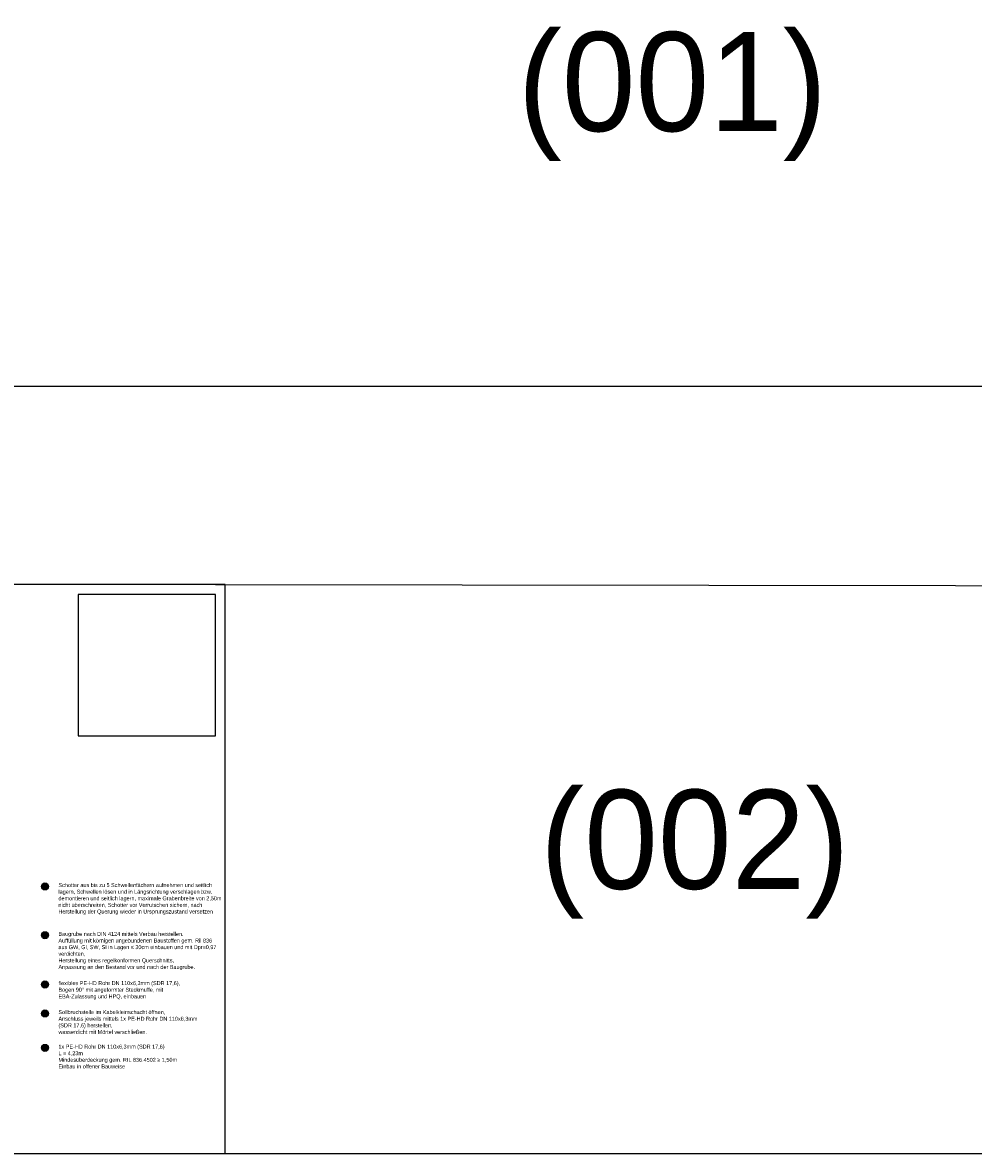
# Model space of a CAD drawing. Header units: metres. Extents: x -8 to 484, y -254 to 116.
# Tile 76 of 172: x 23 to 47, y 58 to 87. Entities that reach past the tile are written whole.
import ezdxf

# ---------------------------------------------------------------- set-up
doc = ezdxf.new("R2010")
doc.units = ezdxf.units.M
doc.layers.add('GTU_A_Ansichtsfenster', color=6, linetype='Continuous', plot=False)
doc.layers.add('GTU_A_Hilfslayer', color=3, linetype='Continuous', plot=False)
for name, color, linetype in [('GTU_P_Baugrube_Bemaßung', 11, 'Continuous'), ('GTU_P_Baugrube_Beschriftung', 11, 'Continuous'), ('GTU_P_Bemaßung', 1, 'Continuous'), ('GTU_P_Beschriftung', 1, 'Continuous')]:
    doc.layers.add(name, color=color, linetype=linetype)
doc.styles.add('PROVI', font='PROVI.SHX')

msp = doc.modelspace()

# ---------------------------------------------------------------- hatches: boundary and pattern name
at = {"layer": 'GTU_P_Baugrube_Bemaßung', "true_color": 0xffffff}
msp.add_hatch(color=7, dxfattribs=at).paths.add_polyline_path([(24.04, 63.552, 1), (23.86, 63.552, 1)])
at = {"layer": 'GTU_P_Beschriftung', "true_color": 0xffffff}
for points in [[(24.04, 64.784, 1), (23.86, 64.784, 1)], [(24.04, 62.31, 1), (23.86, 62.31, 1)], [(24.04, 61.58, 1), (23.86, 61.58, 1)], [(24.04, 60.71, 1), (23.86, 60.71, 1)]]:
    msp.add_hatch(color=7, dxfattribs=at).paths.add_polyline_path(points)

# ---------------------------------------------------------------- linework, layer by layer
at = {"layer": 'GTU_A_Ansichtsfenster', "linetype": 'Continuous', "flags": 128}
msp.add_lwpolyline([(0, 58.05), (28.5, 58.05), (28.5, 72.4), (0, 72.4)], close=True, dxfattribs=at)
at = {"layer": 'GTU_A_Hilfslayer', "linetype": 'Continuous', "flags": 128}
for points in [[(19, 77.4), (252.349, 77.4)], [(28.5, 58.05), (252.349, 58.05)]]:
    msp.add_lwpolyline(points, dxfattribs=at)
at = {"layer": 'GTU_A_Hilfslayer', "linetype": 'Continuous', "elevation": -2.6, "flags": 128}
msp.add_lwpolyline([(28.25, 72.4), (252.349, 72.098)], dxfattribs=at)
msp.add_lwpolyline([(28.25, 72.15), (24.79, 72.15), (24.79, 68.579), (28.25, 68.579)], close=True, dxfattribs=at)
at = {"layer": 'GTU_P_Baugrube_Bemaßung'}
msp.add_circle((23.95, 63.552, 23875.401), 0.09, dxfattribs=at)
at = {"layer": 'GTU_P_Beschriftung'}
for centre in [(23.95, 64.784, 23875.401), (23.95, 62.31, 23875.401), (23.95, 61.58, 23875.401), (23.95, 60.71, 23875.401)]:
    msp.add_circle(centre, 0.09, dxfattribs=at)

# ---------------------------------------------------------------- texts
at = {"layer": 'GTU_A_Hilfslayer', "linetype": 'Continuous', "char_height": 2.5, "attachment_point": 6, "style": 'PROVI'}
for s, insert in [('(001)', (43.682, 84.707)), ('(002)', (44.247, 65.595))]:
    msp.add_mtext(s, dxfattribs=dict(at, insert=insert))
at = {"layer": 'GTU_P_Baugrube_Bemaßung', "insert": (23.95, 63.552, 23875.401), "char_height": 0.1, "attachment_point": 5, "style": 'PROVI'}
msp.add_mtext('2', dxfattribs=at)
at = {"layer": 'GTU_P_Beschriftung', "char_height": 0.1, "attachment_point": 5, "style": 'PROVI'}
for s, insert in [('1', (23.95, 64.784, 23875.401)), ('3', (23.95, 62.31, 23875.401)), ('4', (23.95, 61.58, 23875.401)), ('5', (23.95, 60.71, 23875.401))]:
    msp.add_mtext(s, dxfattribs=dict(at, insert=insert))
at = {"layer": 'GTU_P_Beschriftung', "insert": (24.29, 64.867, -2.6), "char_height": 0.1, "width": 4.08345, "attachment_point": 1, "style": 'PROVI'}
msp.add_mtext('Schotter aus bis zu 5 Schwellenfächern aufnehmen und seitlich lagern, Schwellen lösen und in Längsrichtung verschlagen bzw. demontieren und seitlich lagern, maximale Grabenbreite von 2,50m nicht überschreiten, Schotter vor Verrutschen sichern, nach Herstellung der Querung wieder in Ursprungszustand versetzen', dxfattribs=at)

# ---------------------------------------------------------------- next in the draw order: texts
at = {"layer": 'GTU_P_Baugrube_Beschriftung', "color": 11, "insert": (24.29, 63.635, -2.6), "char_height": 0.1, "width": 3.95541, "attachment_point": 1, "style": 'PROVI', "bg_fill": 2}
msp.add_mtext('Baugrube nach DIN 4124 mittels Verbau herstellen.\\PAuffüllung mit körnigen ungebundenen Baustoffen gem. Ril 836 aus GW, Gl, SW, SI in Lagen ≤ 30cm einbauen und mit Dpr=0,97 verdichten, \\PHerstellung eines regelkonformen Querschnitts,\\PAnpassung an den Bestand vor und nach der Baugrube.\\C191; ', dxfattribs=at)
at = {"layer": 'GTU_P_Bemaßung', "linetype": 'Continuous', "insert": (24.29, 60.793, -2.6), "char_height": 0.1, "width": 3.64536, "attachment_point": 1, "style": 'PROVI', "bg_fill": 2}
msp.add_mtext('1x PE-HD Rohr DN 110x6,3mm (SDR 17,6) \\PL = 4,23m \\PMindesüberdeckung gem. RIL 836.4502 ≥ 1,50m\\PEinbau in offener Bauweise  ', dxfattribs=at)
at = {"layer": 'GTU_P_Beschriftung', "char_height": 0.1, "attachment_point": 1, "style": 'PROVI', "bg_fill": 2}
for s, insert, width in [('flexibles PE-HD Rohr DN 110x6,3mm (SDR 17,6),\\P{\\A1;Bogen 90° mit angeformter Steckmuffe, mit EBA-Zulassung und HPQ, einbauen} ', (24.29, 62.394, -2.6), 3.33764), ('Sollbruchstelle im Kabelkleinschacht öffnen,\\PAnschluss jeweils mittels 1x PE-HD Rohr DN 110x6,3mm (SDR 17,6) herstellen, \\Pwasserdicht mit Mörtel verschließen.', (24.29, 61.663, -2.6), 3.47837)]:
    msp.add_mtext(s, dxfattribs=dict(at, insert=insert, width=width))

doc.saveas('drawing.dxf')
